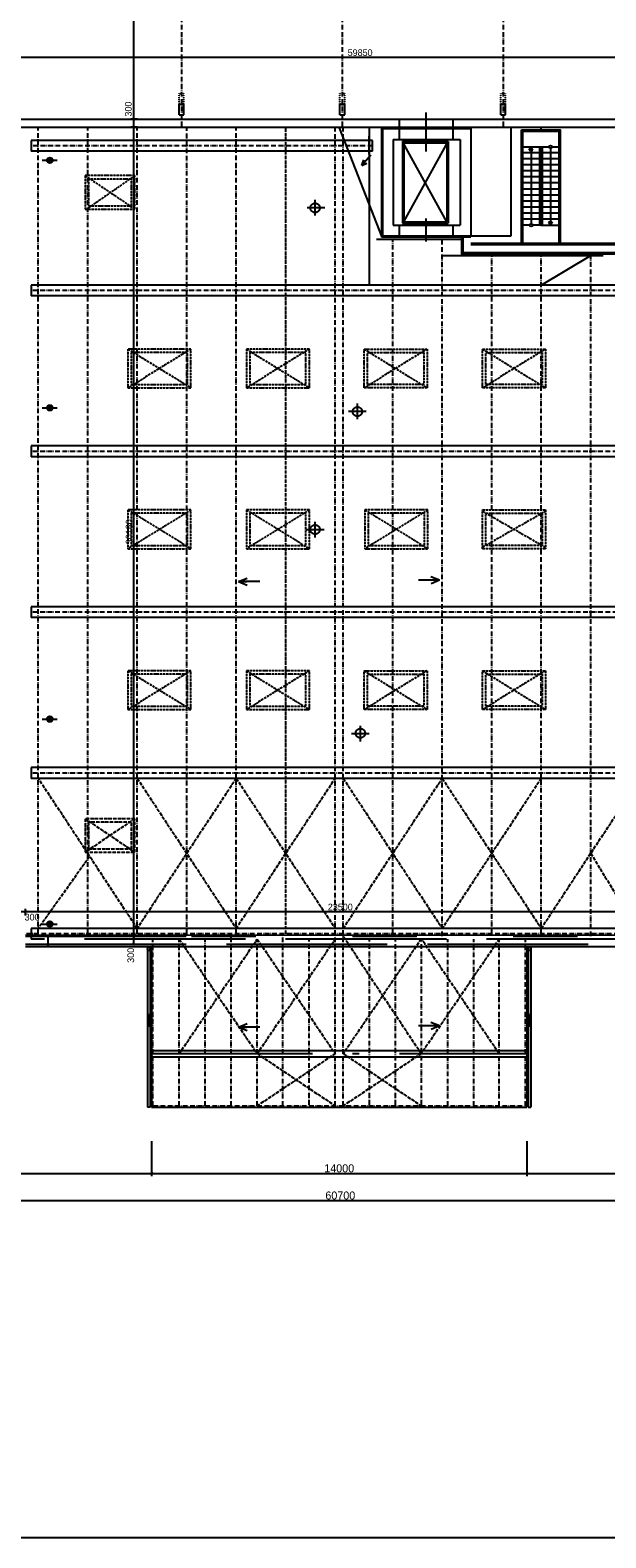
# Model space of a CAD drawing. Header units: millimetres. Extents: x -637441 to -130928, y -380379 to -53767.
# Tile 41 of 193: x -491593 to -470113, y -308992 to -252744. Entities that reach past the tile are written whole.
import ezdxf

# ---------------------------------------------------------------- set-up
doc = ezdxf.new("R2010")
doc.units = ezdxf.units.MM
doc.header["$LTSCALE"] = 10
for name, pattern in [('ACAD_ISO02W100', [15, 12, -3]), ('ACAD_ISO03W100', [30, 12, -18]), ('ACAD_ISO05W100', [34, 24, -3, 0.5, -3, 0.5, -3]), ('ACAD_ISO10W100', [18.5, 12, -3, 0.5, -3]), ('DASHDOT', [25.4, 12.7, -6.35, 0, -6.35])]:
    doc.linetypes.add(name, pattern=pattern)
doc.layers.add('CKKOTY', color=7, linetype='Continuous', lineweight=25)
for name, color, linetype in [('Kóty', 7, 'Continuous'), ('Osy', 1, 'DASHDOT'), ('POPIS', 7, 'Continuous'), ('Schodiště', 7, 'Continuous'), ('SLABE', 7, 'Continuous'), ('SLABĚ', 7, 'Continuous'), ('ZDIVO', 6, 'Continuous')]:
    doc.layers.add(name, color=color, linetype=linetype)
doc.styles.add('NARROW', font='txt')
doc.styles.add('TGV styl', font='txt')
doc.dimstyles.new('VNITŘEK 1-200', dxfattribs={"dimtxt": 250, "dimasz": 100, "dimexe": 100, "dimexo": 250, "dimgap": 40, "dimtad": 1, "dimdec": 0, "dimzin": 0, "dimdsep": 46, "dimtxsty": 'TGV styl', "dimblk1": 'ARCHTICK', "dimblk2": 'ARCHTICK', "dimsah": 1, "dimcen": 0.09, "dimclrd": 256, "dimclre": 256, "dimclrt": 220, "dimadec": 0, "dimazin": 0, "dimtfac": 1, "dimtdec": 0, "dimtofl": 0, "dimtmove": 2, "dimatfit": 3, "dimldrblk": 'ARCHTICK', "dimfxl": 150, "dimfxlon": 1, "dimtolj": 1, "dimtzin": 0, "dimarcsym": 0})
doc.dimstyles.new('VNĚJŠEK 1-100', dxfattribs={"dimtxt": 300, "dimasz": 100, "dimexe": 100, "dimexo": 250, "dimgap": 40, "dimtad": 1, "dimdec": 0, "dimzin": 0, "dimdsep": 46, "dimtxsty": 'TGV styl', "dimblk1": 'ARCHTICK', "dimblk2": 'ARCHTICK', "dimsah": 1, "dimcen": 0.09, "dimclrd": 256, "dimclre": 256, "dimclrt": 220, "dimadec": 0, "dimazin": 0, "dimtfac": 1, "dimtdec": 0, "dimtofl": 0, "dimtmove": 2, "dimatfit": 3, "dimldrblk": 'ARCHTICK', "dimfxl": 350, "dimfxlon": 1, "dimtolj": 1, "dimtzin": 0, "dimarcsym": 0})

# ---------------------------------------------------------------- blocks, each defined once
blk = doc.blocks.new('_ArchTick')
at = {"color": 0, "const_width": 0.15}
blk.add_lwpolyline([(-0.5, -0.5), (0.5, 0.5)], dxfattribs=at)
blk = doc.blocks.new('*D341')
at = {"layer": 'DEFPOINTS', "color": 0, "ltscale": 0.35}
for p in [(-485683, -237908), (-487734, -256068), (-485946, -256068)]:
    blk.add_point(p, dxfattribs=at)
at = {"layer": 'Kóty', "lineweight": -2, "ltscale": 0.35}
for p, q in [((-487584, -237908), (-487834, -237908)), ((-487734, -237908), (-487734, -256068)), ((-487584, -256068), (-487834, -256068))]:
    blk.add_line(p, q, dxfattribs=at)
at = {"layer": 'Kóty', "lineweight": -2, "ltscale": 0.35, "xscale": 100, "yscale": 100, "zscale": 100}
for p, rotation in [((-487734, -237908), 90), ((-487734, -256068), 270)]:
    blk.add_blockref('_ArchTick', p, dxfattribs=dict(at, rotation=rotation))
at = {"layer": 'Kóty', "color": 220, "ltscale": 0.35, "insert": (-487899, -246988), "char_height": 250, "attachment_point": 5, "rotation": 90, "style": 'TGV styl'}
blk.add_mtext('\\A1;18160', dxfattribs=at)
blk = doc.blocks.new('*D342')
at = {"layer": 'DEFPOINTS', "color": 0, "ltscale": 0.35}
for p in [(-487734, -256368), (-485946, -256068), (-485946, -256368)]:
    blk.add_point(p, dxfattribs=at)
at = {"layer": 'Kóty', "lineweight": -2, "ltscale": 0.35}
for p, q in [((-487584, -256068), (-487834, -256068)), ((-487584, -256368), (-487834, -256368)), ((-487734, -256068), (-487734, -256368))]:
    blk.add_line(p, q, dxfattribs=at)
at = {"layer": 'Kóty', "lineweight": -2, "ltscale": 0.35, "xscale": 100, "yscale": 100, "zscale": 100}
for p, rotation in [((-487734, -256068), 90), ((-487734, -256368), 270)]:
    blk.add_blockref('_ArchTick', p, dxfattribs=dict(at, rotation=rotation))
at = {"layer": 'Kóty', "color": 220, "ltscale": 0.35, "insert": (-487930, -255689), "char_height": 250, "attachment_point": 5, "rotation": 90, "style": 'TGV styl'}
blk.add_mtext('\\A1;300', dxfattribs=at)
blk = doc.blocks.new('*D343')
at = {"layer": 'DEFPOINTS', "color": 0, "ltscale": 0.35}
for p in [(-485946, -256368), (-491771, -286548), (-487734, -286548)]:
    blk.add_point(p, dxfattribs=at)
at = {"layer": 'Kóty', "lineweight": -2, "ltscale": 0.35}
for p, q in [((-487584, -256368), (-487834, -256368)), ((-487734, -256368), (-487734, -286548)), ((-487884, -286548), (-487634, -286548))]:
    blk.add_line(p, q, dxfattribs=at)
at = {"layer": 'Kóty', "lineweight": -2, "ltscale": 0.35, "xscale": 100, "yscale": 100, "zscale": 100}
for p, rotation in [((-487734, -256368), 90), ((-487734, -286548), 270)]:
    blk.add_blockref('_ArchTick', p, dxfattribs=dict(at, rotation=rotation))
at = {"layer": 'Kóty', "color": 220, "ltscale": 0.35, "insert": (-487899, -271458), "char_height": 250, "attachment_point": 5, "rotation": 90, "style": 'TGV styl'}
blk.add_mtext('\\A1;30180', dxfattribs=at)
blk = doc.blocks.new('*D344')
at = {"layer": 'DEFPOINTS', "color": 0, "ltscale": 0.35}
for p in [(-491771, -286548), (-491771, -286848), (-487734, -286848)]:
    blk.add_point(p, dxfattribs=at)
at = {"layer": 'Kóty', "lineweight": -2, "ltscale": 0.35}
for p, q in [((-487884, -286548), (-487634, -286548)), ((-487884, -286848), (-487634, -286848)), ((-487734, -286548), (-487734, -286848))]:
    blk.add_line(p, q, dxfattribs=at)
at = {"layer": 'Kóty', "lineweight": -2, "ltscale": 0.35, "xscale": 100, "yscale": 100, "zscale": 100}
for p, rotation in [((-487734, -286548), 90), ((-487734, -286848), 270)]:
    blk.add_blockref('_ArchTick', p, dxfattribs=dict(at, rotation=rotation))
at = {"layer": 'Kóty', "color": 220, "ltscale": 0.35, "insert": (-487838, -287260), "char_height": 250, "attachment_point": 5, "rotation": 90, "style": 'TGV styl'}
blk.add_mtext('\\A1;300', dxfattribs=at)
blk = doc.blocks.new('*D347')
at = {"layer": 'DEFPOINTS', "color": 0, "ltscale": 0.35}
for p in [(-492071, -285625), (-491771, -285625), (-491771, -286500)]:
    blk.add_point(p, dxfattribs=at)
at = {"layer": 'Kóty', "lineweight": -2, "ltscale": 0.35}
for p, q in [((-492071, -285625), (-492071, -285525)), ((-492071, -285625), (-491771, -285625)), ((-491771, -285775), (-491771, -285525))]:
    blk.add_line(p, q, dxfattribs=at)
at = {"layer": 'Kóty', "lineweight": -2, "ltscale": 0.35, "xscale": 100, "yscale": 100, "zscale": 100, "rotation": 180}
blk.add_blockref('_ArchTick', (-492071, -285625), dxfattribs=at)
at = {"layer": 'Kóty', "lineweight": -2, "ltscale": 0.35, "xscale": 100, "yscale": 100, "zscale": 100}
blk.add_blockref('_ArchTick', (-491771, -285625), dxfattribs=at)
at = {"layer": 'Kóty', "color": 220, "ltscale": 0.35, "insert": (-491521, -285837), "char_height": 250, "attachment_point": 5, "style": 'TGV styl'}
blk.add_mtext('\\A1;300', dxfattribs=at)
blk = doc.blocks.new('*D348')
at = {"layer": 'DEFPOINTS', "color": 0, "ltscale": 0.35}
for p in [(-468271, -285625), (-491771, -286500), (-468271, -286458)]:
    blk.add_point(p, dxfattribs=at)
at = {"layer": 'Kóty', "lineweight": -2, "ltscale": 0.35}
for p, q in [((-491771, -285775), (-491771, -285525)), ((-491771, -285625), (-468271, -285625)), ((-468271, -285775), (-468271, -285525))]:
    blk.add_line(p, q, dxfattribs=at)
at = {"layer": 'Kóty', "lineweight": -2, "ltscale": 0.35, "xscale": 100, "yscale": 100, "zscale": 100, "rotation": 180}
blk.add_blockref('_ArchTick', (-491771, -285625), dxfattribs=at)
at = {"layer": 'Kóty', "lineweight": -2, "ltscale": 0.35, "xscale": 100, "yscale": 100, "zscale": 100}
blk.add_blockref('_ArchTick', (-468271, -285625), dxfattribs=at)
at = {"layer": 'Kóty', "color": 220, "ltscale": 0.35, "insert": (-480021, -285460), "char_height": 250, "attachment_point": 5, "style": 'TGV styl'}
blk.add_mtext('\\A1;23500', dxfattribs=at)
blk = doc.blocks.new('*D401')
at = {"layer": 'DEFPOINTS', "color": 0, "ltscale": 0.35}
for p in [(-450021, -253752), (-509871, -256068), (-450021, -256218)]:
    blk.add_point(p, dxfattribs=at)
at = {"layer": 'Kóty', "lineweight": -2, "ltscale": 0.35}
for p, q in [((-509871, -253902), (-509871, -253652)), ((-450021, -253902), (-450021, -253652)), ((-509871, -253752), (-450021, -253752))]:
    blk.add_line(p, q, dxfattribs=at)
at = {"layer": 'Kóty', "lineweight": -2, "ltscale": 0.35, "xscale": 100, "yscale": 100, "zscale": 100, "rotation": 180}
blk.add_blockref('_ArchTick', (-509871, -253752), dxfattribs=at)
at = {"layer": 'Kóty', "lineweight": -2, "ltscale": 0.35, "xscale": 100, "yscale": 100, "zscale": 100}
blk.add_blockref('_ArchTick', (-450021, -253752), dxfattribs=at)
at = {"layer": 'Kóty', "color": 220, "ltscale": 0.35, "insert": (-479281, -253585), "char_height": 250, "attachment_point": 5, "style": 'TGV styl'}
blk.add_mtext('\\A1;59850', dxfattribs=at)
blk = doc.blocks.new('*D408')
at = {"layer": 'DEFPOINTS', "color": 0, "ltscale": 0.35}
for p in [(-510371, -286848), (-487061, -286928), (-487061, -295398)]:
    blk.add_point(p, dxfattribs=at)
at = {"layer": 'Kóty', "lineweight": -2, "ltscale": 0.35}
for p, q in [((-510371, -294198), (-510371, -295498)), ((-487061, -294198), (-487061, -295498)), ((-510371, -295398), (-487061, -295398))]:
    blk.add_line(p, q, dxfattribs=at)
at = {"layer": 'Kóty', "lineweight": -2, "ltscale": 0.35, "xscale": 100, "yscale": 100, "zscale": 100, "rotation": 180}
blk.add_blockref('_ArchTick', (-510371, -295398), dxfattribs=at)
at = {"layer": 'Kóty', "lineweight": -2, "ltscale": 0.35, "xscale": 100, "yscale": 100, "zscale": 100}
blk.add_blockref('_ArchTick', (-487061, -295398), dxfattribs=at)
at = {"layer": 'Kóty', "color": 220, "ltscale": 0.35, "insert": (-498716, -295208), "char_height": 300, "attachment_point": 5, "style": 'TGV styl'}
blk.add_mtext('\\A1;23310', dxfattribs=at)
blk = doc.blocks.new('*D409')
at = {"layer": 'DEFPOINTS', "color": 0, "ltscale": 0.35}
for p in [(-487061, -286928), (-473061, -292928), (-473061, -295398)]:
    blk.add_point(p, dxfattribs=at)
at = {"layer": 'Kóty', "lineweight": -2, "ltscale": 0.35}
for p, q in [((-487061, -294198), (-487061, -295498)), ((-473061, -294198), (-473061, -295498)), ((-487061, -295398), (-473061, -295398))]:
    blk.add_line(p, q, dxfattribs=at)
at = {"layer": 'Kóty', "lineweight": -2, "ltscale": 0.35, "xscale": 100, "yscale": 100, "zscale": 100, "rotation": 180}
blk.add_blockref('_ArchTick', (-487061, -295398), dxfattribs=at)
at = {"layer": 'Kóty', "lineweight": -2, "ltscale": 0.35, "xscale": 100, "yscale": 100, "zscale": 100}
blk.add_blockref('_ArchTick', (-473061, -295398), dxfattribs=at)
at = {"layer": 'Kóty', "color": 220, "ltscale": 0.35, "insert": (-480061, -295208), "char_height": 300, "attachment_point": 5, "style": 'TGV styl'}
blk.add_mtext('\\A1;14000', dxfattribs=at)
blk = doc.blocks.new('*D410')
at = {"layer": 'DEFPOINTS', "color": 0, "ltscale": 0.35}
for p in [(-449671, -286848), (-473061, -292928), (-449671, -295398)]:
    blk.add_point(p, dxfattribs=at)
at = {"layer": 'Kóty', "lineweight": -2, "ltscale": 0.35}
for p, q in [((-473061, -294198), (-473061, -295498)), ((-449671, -294198), (-449671, -295498)), ((-473061, -295398), (-449671, -295398))]:
    blk.add_line(p, q, dxfattribs=at)
at = {"layer": 'Kóty', "lineweight": -2, "ltscale": 0.35, "xscale": 100, "yscale": 100, "zscale": 100, "rotation": 180}
blk.add_blockref('_ArchTick', (-473061, -295398), dxfattribs=at)
at = {"layer": 'Kóty', "lineweight": -2, "ltscale": 0.35, "xscale": 100, "yscale": 100, "zscale": 100}
blk.add_blockref('_ArchTick', (-449671, -295398), dxfattribs=at)
at = {"layer": 'Kóty', "color": 220, "ltscale": 0.35, "insert": (-461366, -295208), "char_height": 300, "attachment_point": 5, "style": 'TGV styl'}
blk.add_mtext('\\A1;23390', dxfattribs=at)
blk = doc.blocks.new('*D411')
at = {"layer": 'DEFPOINTS', "color": 0, "ltscale": 0.35}
for p in [(-510371, -286848), (-449671, -286848), (-449671, -296412)]:
    blk.add_point(p, dxfattribs=at)
at = {"layer": 'Kóty', "lineweight": -2, "ltscale": 0.35}
for p, q in [((-510371, -295212), (-510371, -296512)), ((-449671, -295212), (-449671, -296512)), ((-510371, -296412), (-449671, -296412))]:
    blk.add_line(p, q, dxfattribs=at)
at = {"layer": 'Kóty', "lineweight": -2, "ltscale": 0.35, "xscale": 100, "yscale": 100, "zscale": 100, "rotation": 180}
blk.add_blockref('_ArchTick', (-510371, -296412), dxfattribs=at)
at = {"layer": 'Kóty', "lineweight": -2, "ltscale": 0.35, "xscale": 100, "yscale": 100, "zscale": 100}
blk.add_blockref('_ArchTick', (-449671, -296412), dxfattribs=at)
at = {"layer": 'Kóty', "color": 220, "ltscale": 0.35, "insert": (-480021, -296222), "char_height": 300, "attachment_point": 5, "style": 'TGV styl'}
blk.add_mtext('\\A1;60700', dxfattribs=at)

msp = doc.modelspace()

# ---------------------------------------------------------------- linework, layer by layer
at = {"layer": 'CKKOTY', "color": 7}
msp.add_lwpolyline([(-529386.051, -219891.55), (-434886.051, -219891.55), (-434886.051, -308991.55), (-529386.051, -308991.55)], close=True, dxfattribs=at)
at = {"layer": 'Kóty'}
for p, q in [((-476823.682, -255820.141), (-476823.682, -257268.921)), ((-476823.682, -259770.141), (-476823.682, -260631.435))]:
    msp.add_line(p, q, dxfattribs=at)
at = {"layer": 'Osy', "linetype": 'ACAD_ISO10W100', "ltscale": 1.5}
for p, q in [((-485946.228, -226457.964), (-485946.228, -256367.964)), ((-479946.228, -226457.964), (-479946.228, -256367.964)), ((-473946.228, -226457.964), (-473946.228, -256367.964)), ((-491288.228, -286457.964), (-491288.228, -256367.964)), ((-489446.228, -286457.964), (-489446.228, -256367.964)), ((-487599.228, -286457.964), (-487599.228, -256367.964)), ((-485752.228, -286472.796), (-485752.228, -256367.964)), ((-483905.228, -286457.964), (-483905.228, -256367.964)), ((-480211.228, -292877.964), (-480211.228, -256397.964)), ((-479911.228, -292877.964), (-479911.228, -256397.964)), ((-478816.228, -257057.964), (-491561.228, -257057.964)), ((-478064.228, -286457.964), (-478064.228, -260547.339)), ((-476217.228, -286547.35), (-476217.228, -260547.339)), ((-474370.228, -286457.964), (-474370.228, -261149.707)), ((-472523.228, -286457.964), (-472523.228, -261149.707)), ((-470676.228, -286548.241), (-470676.228, -261149.707)), ((-468561.228, -262457.964), (-491561.228, -262457.964)), ((-468561.228, -268457.964), (-491561.228, -268457.964)), ((-468561.228, -274457.964), (-491561.228, -274457.964)), ((-468561.228, -280457.964), (-491561.228, -280457.964)), ((-467959.969, -286457.964), (-491771.228, -286457.964)), ((-487011.228, -292877.964), (-487011.228, -286657.964)), ((-486031.228, -292877.964), (-486031.228, -286657.964)), ((-485061.228, -292877.964), (-485061.228, -286657.964)), ((-484091.228, -292877.964), (-484091.228, -286457.964)), ((-483121.228, -292877.964), (-483121.228, -286657.964)), ((-482160.587, -292877.964), (-482160.587, -286457.964)), ((-481185.587, -292847.964), (-481185.587, -286657.964)), ((-478936.869, -292847.964), (-478936.869, -286657.964)), ((-477961.869, -292847.964), (-477961.73, -286657.964)), ((-476986.869, -292847.964), (-476986.869, -286657.964)), ((-476011.869, -292877.964), (-476011.869, -286657.964)), ((-475036.869, -292877.964), (-475036.869, -286657.964)), ((-474091.228, -292877.964), (-474091.228, -286657.964)), ((-473111.228, -292877.964), (-473111.228, -286657.964)), ((-487011.228, -292877.964), (-473111.228, -292877.964))]:
    msp.add_line(p, q, dxfattribs=at)
at = {"layer": 'Schodiště', "color": 7, "lineweight": -3}
for p, q in [((-473213.495, -257095.464), (-472231.795, -257095.464)), ((-472592.362, -257320.464), (-473213.495, -257320.464)), ((-472592.362, -257545.464), (-473213.495, -257545.464)), ((-472974.314, -257222.805), (-472902.929, -257095.464)), ((-472974.314, -257222.805), (-472831.543, -257222.805)), ((-472902.929, -257095.464), (-472902.929, -259970.464)), ((-472831.543, -257222.805), (-472902.929, -257095.464)), ((-472592.362, -257095.464), (-472592.362, -260020.464)), ((-472542.362, -257095.464), (-472542.362, -260020.464)), ((-472492.362, -257095.464), (-472492.362, -260020.464)), ((-471871.228, -257320.464), (-472492.362, -257320.464)), ((-471871.228, -257545.464), (-472492.362, -257545.464)), ((-472181.795, -257145.464), (-472181.795, -260020.464)), ((-472131.795, -257095.464), (-471871.228, -257095.464)), ((-472592.362, -257770.464), (-473213.495, -257770.464)), ((-472592.362, -257995.464), (-473213.495, -257995.464)), ((-471871.228, -257770.464), (-472492.362, -257770.464)), ((-471871.228, -257995.464), (-472492.362, -257995.464)), ((-472592.362, -258220.464), (-473213.495, -258220.464)), ((-472592.362, -258445.464), (-473213.495, -258445.464)), ((-472592.362, -258670.464), (-473213.495, -258670.464)), ((-471871.228, -258220.464), (-472492.362, -258220.464)), ((-471871.228, -258445.464), (-472492.362, -258445.464)), ((-471871.228, -258670.464), (-472492.362, -258670.464)), ((-472592.362, -258895.464), (-473213.495, -258895.464)), ((-472592.362, -259120.464), (-473213.495, -259120.464)), ((-471871.228, -258895.464), (-472492.362, -258895.464)), ((-471871.228, -259120.464), (-472492.362, -259120.464)), ((-472592.362, -259345.464), (-473213.495, -259345.464)), ((-472592.362, -259570.464), (-473213.495, -259570.464)), ((-472592.362, -259795.464), (-473213.495, -259795.464)), ((-471871.228, -259345.464), (-472492.362, -259345.464)), ((-471871.228, -259570.464), (-472492.362, -259570.464)), ((-471871.228, -259795.464), (-472492.362, -259795.464)), ((-472952.929, -260020.464), (-473213.495, -260020.464)), ((-472542.362, -260020.464), (-472852.929, -260020.464)), ((-472542.362, -260020.464), (-471871.228, -260020.464)), ((-472253.18, -259893.123), (-472110.409, -259893.123)), ((-472253.18, -259893.123), (-472181.795, -260020.464)), ((-472110.409, -259893.123), (-472181.795, -260020.464))]:
    msp.add_line(p, q, dxfattribs=at)
for centre in [(-472181.795, -257095.464), (-472902.929, -260020.464)]:
    msp.add_circle(centre, 50, dxfattribs=at)
at = {"layer": 'SLABE', "linetype": 'ACAD_ISO05W100', "ltscale": 0.5}
for p, q in [((-482058.228, -286457.964), (-482058.228, -256367.964)), ((-487599.228, -286257.964), (-491288.228, -280657.964)), ((-487599.228, -280657.964), (-483905.228, -286257.964)), ((-483905.228, -280657.964), (-487599.228, -286257.964)), ((-483905.228, -280657.964), (-480211.228, -286257.964)), ((-483905.228, -286257.964), (-480211.228, -280657.964)), ((-479911.228, -280657.964), (-476217.228, -286257.964)), ((-479911.228, -286257.964), (-476217.228, -280657.964)), ((-476217.228, -280657.964), (-472523.228, -286257.964)), ((-472523.228, -280657.964), (-476217.228, -286257.964)), ((-472523.228, -286257.964), (-468834.228, -280657.964)), ((-489540.412, -282165.236), (-487690.412, -283415.236)), ((-487690.412, -282165.236), (-489540.412, -283415.236)), ((-470678.728, -283457.964), (-468834.228, -286457.964)), ((-489381.91, -283580.964), (-491288.228, -286257.964)), ((-486031.228, -286657.964), (-483121.228, -290927.964)), ((-486031.228, -290927.964), (-483121.228, -286657.964)), ((-483121.228, -290927.964), (-480211.228, -286657.964)), ((-483116.869, -286657.964), (-480206.869, -290934.525)), ((-477005.587, -286657.964), (-479915.587, -290934.525)), ((-477001.228, -290927.964), (-479911.228, -286548.007)), ((-474091.228, -286657.964), (-477001.228, -290927.964)), ((-474091.228, -290927.964), (-476986.869, -286657.964)), ((-483121.228, -290927.964), (-480211.228, -292877.964)), ((-480211.228, -290927.964), (-483121.228, -292877.964)), ((-479911.228, -290927.964), (-477001.228, -292877.964)), ((-477001.228, -290927.964), (-479911.228, -292877.964))]:
    msp.add_line(p, q, dxfattribs=at)
at = {"layer": 'SLABE'}
for p, q in [((-480061.228, -256386.967), (-478471.228, -260467.964)), ((-491560.056, -256857.964), (-491560.056, -257257.964)), ((-478816.228, -257257.964), (-478816.228, -256857.964)), ((-478887.732, -257410.589), (-479214.725, -257795.113)), ((-479214.725, -257795.113), (-479144.78, -257580.129)), ((-479214.725, -257795.113), (-479035.999, -257702.453)), ((-491560.056, -262257.964), (-491560.056, -262657.964)), ((-491561.228, -268257.964), (-491561.228, -268657.964)), ((-491561.228, -274257.964), (-491561.228, -274657.964)), ((-491561.228, -280257.964), (-491561.228, -280657.964)), ((-491561.228, -286257.964), (-491561.228, -286657.964)), ((-490921.228, -286927.964), (-490921.353, -286549.727)), ((-491771.228, -286927.964), (-490921.228, -286927.964))]:
    msp.add_line(p, q, dxfattribs=at)
at = {"layer": 'SLABE', "linetype": 'ACAD_ISO05W100', "ltscale": 50}
for p, q in [((-473651.228, -260417.964), (-473651.228, -256367.964)), ((-475151.228, -260417.964), (-473651.228, -260417.964))]:
    msp.add_line(p, q, dxfattribs=at)
at = {"layer": 'SLABE', "linetype": 'ACAD_ISO05W100', "ltscale": 0.35}
for p, q in [((-489540.412, -258172.8), (-487690.412, -259422.8)), ((-487690.412, -258172.8), (-489540.412, -259457.964)), ((-485593.412, -264639.794), (-487943.412, -266089.794)), ((-487943.412, -264639.794), (-485593.412, -266089.794)), ((-483525.912, -264639.794), (-481175.912, -266089.794)), ((-481175.912, -264639.794), (-483525.912, -266089.794)), ((-479131.912, -264639.794), (-476781.912, -266089.794)), ((-476781.912, -264639.794), (-479131.912, -266089.794)), ((-472364.412, -264639.794), (-474714.412, -266089.794)), ((-474714.412, -264639.794), (-472364.412, -266089.794)), ((-485593.412, -270639.794), (-487943.412, -272089.794)), ((-487943.412, -270639.794), (-485593.412, -272089.794)), ((-481175.912, -270639.794), (-483525.912, -272089.794)), ((-483525.912, -270639.794), (-481175.912, -272089.794)), ((-476758.412, -270639.794), (-479108.412, -272089.794)), ((-479108.412, -270639.794), (-476758.412, -272089.794)), ((-472364.412, -270693.365), (-474714.412, -272036.222)), ((-474714.412, -270693.365), (-472364.412, -272036.222)), ((-487943.412, -276639.794), (-485593.412, -278089.794)), ((-485593.412, -276639.794), (-487943.412, -278089.794)), ((-481175.912, -276639.794), (-483525.912, -278089.794)), ((-483525.912, -276639.794), (-481175.912, -278089.794)), ((-476781.912, -276639.794), (-479131.912, -278089.794)), ((-479131.912, -276639.794), (-476781.912, -278089.794)), ((-474714.412, -276639.794), (-472364.412, -278089.794)), ((-472364.412, -276639.794), (-474714.412, -278089.794))]:
    msp.add_line(p, q, dxfattribs=at)
at = {"layer": 'SLABE', "ltscale": 10}
for p, q in [((-483820.944, -273313.788), (-483498.015, -273182.665)), ((-483023.713, -273313.788), (-483820.944, -273313.788)), ((-483820.944, -273313.788), (-483498.015, -273444.912)), ((-483508.107, -273313.788), (-483820.944, -273313.788)), ((-483820.944, -273313.788), (-483508.107, -273313.788)), ((-476315.101, -273263.749), (-477107.033, -273263.749)), ((-476315.101, -273263.749), (-476639.749, -273136.943)), ((-476315.101, -273263.749), (-476636.253, -273399.166)), ((-483820.944, -289937.519), (-483498.015, -289806.396)), ((-483023.713, -289937.519), (-483820.944, -289937.519)), ((-483820.944, -289937.519), (-483498.015, -290068.642)), ((-483820.944, -289937.519), (-483508.107, -289937.519)), ((-483508.107, -289937.519), (-483820.944, -289937.519)), ((-476315.101, -289887.48), (-477107.033, -289887.48)), ((-476315.101, -289887.48), (-476639.749, -289760.674)), ((-476315.101, -289887.48), (-476636.253, -290022.897))]:
    msp.add_line(p, q, dxfattribs=at)
at = {"layer": 'SLABE', "linetype": 'ACAD_ISO02W100', "ltscale": 50}
for p, q in [((-491771.228, -286548.007), (-485571.228, -286547.964)), ((-491771.228, -286847.964), (-468271.228, -286847.964)), ((-468561.228, -286657.964), (-491561.228, -286657.964))]:
    msp.add_line(p, q, dxfattribs=at)
at = {"layer": 'SLABE', "linetype": 'ACAD_ISO03W100', "ltscale": 20}
msp.add_line((-485571.228, -286548.007), (-468271.228, -286548.007), dxfattribs=at)
at = {"layer": 'SLABE', "ltscale": 50}
msp.add_line((-491771.228, -286927.964), (-487011.228, -286927.964), dxfattribs=at)
at = {"layer": 'SLABE', "linetype": 'ACAD_ISO05W100', "ltscale": 0.35}
for points in [[(-489540.412, -258172.8), (-489540.412, -259422.8), (-487690.412, -259422.8), (-487690.412, -258172.8)], [(-489415.412, -258297.8), (-489415.412, -259297.8), (-487815.412, -259297.8), (-487815.412, -258297.8)], [(-487943.412, -264639.794), (-487943.412, -266089.794), (-485593.412, -266089.794), (-485593.412, -264639.794)], [(-487818.412, -264764.794), (-487818.412, -265964.794), (-485718.412, -265964.794), (-485718.412, -264764.794)], [(-483525.912, -264639.794), (-483525.912, -266089.794), (-481175.912, -266089.794), (-481175.912, -264639.794)], [(-483400.912, -264764.794), (-483400.912, -265964.794), (-481300.912, -265964.794), (-481300.912, -264764.794)], [(-476781.912, -264639.794), (-476781.912, -266089.794), (-479131.912, -266089.794), (-479131.912, -264639.794)], [(-476906.912, -264764.794), (-476906.912, -265964.794), (-479006.912, -265964.794), (-479006.912, -264764.794)], [(-472364.412, -264639.794), (-472364.412, -266089.794), (-474714.412, -266089.794), (-474714.412, -264639.794)], [(-472489.412, -264764.794), (-472489.412, -265964.794), (-474589.412, -265964.794), (-474589.412, -264764.794)], [(-487943.412, -270639.794), (-487943.412, -272089.794), (-485593.412, -272089.794), (-485593.412, -270639.794)], [(-487818.412, -270764.794), (-487818.412, -271964.794), (-485718.412, -271964.794), (-485718.412, -270764.794)], [(-483525.912, -270639.794), (-483525.912, -272089.794), (-481175.912, -272089.794), (-481175.912, -270639.794)], [(-483400.912, -270764.794), (-483400.912, -271964.794), (-481300.912, -271964.794), (-481300.912, -270764.794)], [(-479108.412, -270639.794), (-479108.412, -272089.794), (-476758.412, -272089.794), (-476758.412, -270639.794)], [(-478983.412, -270764.794), (-478983.412, -271964.794), (-476883.412, -271964.794), (-476883.412, -270764.794)], [(-472364.412, -270639.794), (-472364.412, -272089.794), (-474714.412, -272089.794), (-474714.412, -270639.794)], [(-472489.412, -270764.794), (-472489.412, -271964.794), (-474589.412, -271964.794), (-474589.412, -270764.794)], [(-487943.412, -276639.794), (-487943.412, -278089.794), (-485593.412, -278089.794), (-485593.412, -276639.794)], [(-483525.912, -276639.794), (-483525.912, -278089.794), (-481175.912, -278089.794), (-481175.912, -276639.794)], [(-476781.912, -276639.794), (-476781.912, -278089.794), (-479131.912, -278089.794), (-479131.912, -276639.794)], [(-472364.412, -276639.794), (-472364.412, -278089.794), (-474714.412, -278089.794), (-474714.412, -276639.794)], [(-487818.412, -276764.794), (-487818.412, -277964.794), (-485718.412, -277964.794), (-485718.412, -276764.794)], [(-483400.912, -276764.794), (-483400.912, -277964.794), (-481300.912, -277964.794), (-481300.912, -276764.794)], [(-476906.912, -276764.794), (-476906.912, -277964.794), (-479006.912, -277964.794), (-479006.912, -276764.794)], [(-472489.412, -276764.794), (-472489.412, -277964.794), (-474589.412, -277964.794), (-474589.412, -276764.794)]]:
    msp.add_lwpolyline(points, close=True, dxfattribs=at)
at = {"layer": 'SLABE', "linetype": 'ACAD_ISO02W100', "ltscale": 50}
msp.add_lwpolyline([(-475151.228, -260740.833), (-468271.228, -260740.833)], dxfattribs=at)
at = {"layer": 'SLABE', "linetype": 'ACAD_ISO05W100', "ltscale": 0.5}
for points in [[(-489540.412, -282165.236), (-489540.412, -283415.236), (-487690.412, -283415.236), (-487690.412, -282165.236)], [(-489415.412, -282290.236), (-489415.412, -283290.236), (-487815.412, -283290.236), (-487815.412, -282290.236)]]:
    msp.add_lwpolyline(points, close=True, dxfattribs=at)
at = {"layer": 'SLABĚ', "linetype": 'ACAD_ISO03W100', "ltscale": 0.05}
for p, q in [((-486036.228, -255107.964), (-485856.228, -255107.964)), ((-486036.228, -255507.964), (-486036.228, -255107.964)), ((-485856.228, -255507.964), (-485856.228, -255107.964)), ((-480036.228, -255107.964), (-479856.228, -255107.964)), ((-480036.228, -255507.964), (-480036.228, -255107.964)), ((-479856.228, -255507.964), (-479856.228, -255107.964)), ((-474036.228, -255107.964), (-473856.228, -255107.964)), ((-474036.228, -255507.964), (-474036.228, -255107.964)), ((-473856.228, -255507.964), (-473856.228, -255107.964))]:
    msp.add_line(p, q, dxfattribs=at)
at = {"layer": 'SLABĚ'}
for p, q in [((-486036.228, -255907.964), (-486036.228, -255507.964)), ((-486036.228, -255507.964), (-485856.228, -255507.964)), ((-486036.228, -255907.964), (-485856.228, -255907.964)), ((-485856.228, -255907.964), (-485856.228, -255507.964)), ((-480036.228, -255907.964), (-480036.228, -255507.964)), ((-480036.228, -255507.964), (-479856.228, -255507.964)), ((-480036.228, -255907.964), (-479856.228, -255907.964)), ((-479856.228, -255907.964), (-479856.228, -255507.964)), ((-474036.228, -255507.964), (-473856.228, -255507.964)), ((-474036.228, -255907.964), (-474036.228, -255507.964)), ((-474036.228, -255907.964), (-473856.228, -255907.964)), ((-473856.228, -255907.964), (-473856.228, -255507.964)), ((-478471.228, -260467.964), (-478471.228, -256367.964)), ((-477823.682, -256067.964), (-475823.682, -256067.964)), ((-477823.682, -256367.964), (-475823.682, -256367.964)), ((-477823.682, -256417.964), (-475823.682, -256417.964)), ((-472523.228, -256507.964), (-472523.228, -256367.964)), ((-478816.228, -256857.964), (-491561.228, -256857.964)), ((-477823.682, -256817.964), (-475823.682, -256817.964)), ((-476049.191, -259895.437), (-477699.191, -256895.437)), ((-477699.191, -256895.437), (-477699.191, -259945.437)), ((-477699.191, -256895.437), (-475999.191, -256895.437)), ((-477699.191, -256945.437), (-475999.191, -256945.437)), ((-477649.191, -259895.437), (-475999.191, -256895.437)), ((-477649.191, -256895.437), (-477649.191, -259895.437)), ((-476049.191, -256895.437), (-476049.191, -259895.437)), ((-475999.191, -256895.437), (-475999.191, -259945.437)), ((-478816.228, -257257.964), (-491561.228, -257257.964)), ((-491142.863, -257598.406), (-490589.459, -257598.406)), ((-477823.682, -260017.964), (-475823.682, -260017.964)), ((-477823.682, -260417.964), (-475823.682, -260417.964)), ((-477699.191, -259945.437), (-475999.191, -259945.437)), ((-477649.191, -259895.437), (-476049.191, -259895.437)), ((-475151.228, -260467.964), (-478471.228, -260467.964)), ((-468561.228, -262257.964), (-491561.228, -262257.964)), ((-468561.228, -262657.964), (-491561.228, -262657.964)), ((-491142.863, -266834.677), (-490589.459, -266834.677)), ((-468561.228, -268257.964), (-491561.228, -268257.964)), ((-468561.228, -268657.964), (-491561.228, -268657.964)), ((-468561.228, -274257.964), (-491561.228, -274257.964)), ((-468561.228, -274657.964), (-491561.228, -274657.964)), ((-491142.863, -278446.386), (-490589.459, -278446.386)), ((-468561.228, -280257.964), (-491561.228, -280257.964)), ((-468561.228, -280657.964), (-491561.228, -280657.964)), ((-468561.228, -286257.964), (-491561.228, -286257.964)), ((-491142.863, -286093.573), (-490589.459, -286093.573)), ((-490798.176, -286007.441), (-490798.176, -286007.441)), ((-491771.228, -286500.007), (-468271.228, -286507.964)), ((-487211.228, -286927.964), (-487211.228, -292927.964)), ((-487111.228, -286927.964), (-487111.228, -292927.964)), ((-487061.228, -286927.964), (-468351.228, -286927.964)), ((-487061.228, -286927.964), (-487061.228, -292927.964)), ((-487061.228, -286927.964), (-487061.228, -292927.964)), ((-473061.228, -286927.964), (-473061.228, -292927.964)), ((-473011.228, -286927.964), (-473011.228, -292927.964)), ((-472911.228, -286927.964), (-472911.228, -292927.964)), ((-487061.228, -290807.964), (-473061.228, -290807.964)), ((-487061.228, -291047.964), (-473061.228, -291047.964)), ((-487061.228, -292927.964), (-473061.228, -292927.964))]:
    msp.add_line(p, q, dxfattribs=at)
at = {"layer": 'SLABĚ', "linetype": 'ACAD_ISO05W100', "ltscale": 25}
for p, q in [((-478948.792, -256363.916), (-478948.792, -262234.914)), ((-478670.952, -260547.339), (-475501.228, -260547.339)), ((-472523.228, -262257.964), (-470676.228, -261149.707))]:
    msp.add_line(p, q, dxfattribs=at)
at = {"layer": 'SLABĚ', "linetype": 'ACAD_ISO10W100', "ltscale": 25}
msp.add_line((-478946.228, -257373.908), (-478946.228, -256695.919), dxfattribs=at)
at = {"layer": 'SLABĚ', "linetype": 'ACAD_ISO10W100', "ltscale": 10}
for p, q in [((-480961.256, -259658.26), (-480961.256, -259073.956)), ((-480592.375, -259374.517), (-481254.942, -259374.517)), ((-479051.433, -266973.78), (-479713.999, -266973.78)), ((-479384.314, -267257.523), (-479384.314, -266673.22)), ((-480961.256, -271666.669), (-480961.256, -271082.365)), ((-480628.375, -271382.926), (-481290.942, -271382.926)), ((-479271.568, -279278.22), (-479271.568, -278693.916)), ((-478938.687, -278994.477), (-479601.254, -278994.477))]:
    msp.add_line(p, q, dxfattribs=at)
at = {"layer": 'SLABĚ', "linetype": 'ACAD_ISO10W100', "ltscale": 50}
for p, q in [((-476215.817, -261149.707), (-468834.228, -261149.707)), ((-487061.228, -290927.964), (-473061.228, -290927.964))]:
    msp.add_line(p, q, dxfattribs=at)
at = {"layer": 'SLABĚ', "ltscale": 25}
for p, q in [((-487162.166, -289447.184), (-487188.265, -289574.142)), ((-487162.166, -289447.184), (-487130.847, -289572.403)), ((-487162.166, -289928.931), (-487162.166, -289447.184)), ((-472960.29, -289447.184), (-472991.609, -289572.403)), ((-472960.29, -289928.931), (-472960.29, -289447.184)), ((-472960.29, -289447.184), (-472934.191, -289574.142)), ((-487111.228, -292927.964), (-487211.228, -292927.964)), ((-473011.228, -292927.964), (-472911.228, -292927.964))]:
    msp.add_line(p, q, dxfattribs=at)
at = {"layer": 'SLABĚ'}
for points in [[(-473263.495, -256457.964), (-471821.228, -256457.964), (-471821.228, -260757.844), (-473263.495, -260757.844)], [(-473213.495, -256507.964), (-471871.228, -256507.964), (-471871.228, -260707.844), (-473213.495, -260707.844)]]:
    msp.add_lwpolyline(points, close=True, dxfattribs=at)
for points in [[(-475501.228, -260487.964), (-475501.228, -261090.833), (-468271.228, -261090.833)], [(-475451.228, -260487.964), (-475451.228, -261040.833), (-468271.228, -261040.833)], [(-475151.228, -260690.833), (-468271.228, -260690.833)]]:
    msp.add_lwpolyline(points, dxfattribs=at)
for centre, radius in [((-490858.228, -257598.406), 105), ((-490858.228, -257598.406), 75), ((-490858.228, -266834.677), 105), ((-490858.228, -266834.677), 75), ((-490858.228, -278446.386), 105), ((-490858.228, -278446.386), 75), ((-490858.228, -286093.573), 105), ((-490858.228, -286093.573), 75)]:
    msp.add_circle(centre, radius, dxfattribs=at)
at = {"layer": 'SLABĚ', "linetype": 'ACAD_ISO05W100', "ltscale": 15}
for centre in [(-480961.256, -259374.517), (-479382.568, -266973.78), (-480961.256, -271374.517), (-479271.568, -278973.78)]:
    msp.add_circle(centre, 175, dxfattribs=at)
at = {"layer": 'SLABĚ', "ltscale": 25}
for centre in [(-487160.458, -287022.876), (-472961.998, -287022.876)]:
    msp.add_circle(centre, 50.77, dxfattribs=at)
at = {"layer": 'ZDIVO'}
for p, q in [((-498728.228, -256067.964), (-479946.228, -256067.964)), ((-492071.228, -256367.964), (-485341.579, -256367.964)), ((-485571.228, -256367.964), (-477823.682, -256367.964)), ((-480671.228, -256067.964), (-477823.682, -256067.964)), ((-478451.228, -256417.964), (-478451.228, -260417.964)), ((-478451.228, -256417.964), (-477823.682, -256417.964)), ((-477823.682, -256067.964), (-477823.682, -256367.964)), ((-477823.682, -256417.964), (-477823.682, -256817.964)), ((-475823.682, -256067.964), (-475823.682, -256367.964)), ((-475823.682, -256067.964), (-467971.228, -256067.964)), ((-475823.682, -256367.964), (-468271.228, -256367.964)), ((-475823.682, -256417.964), (-475151.228, -256417.964)), ((-475823.682, -256417.964), (-475823.682, -256817.964)), ((-475151.228, -256417.964), (-475151.228, -260417.964)), ((-478051.228, -256817.964), (-478051.228, -260017.964)), ((-478051.228, -256817.964), (-477823.682, -256817.964)), ((-475823.682, -256817.964), (-475551.228, -256817.964)), ((-475551.228, -256817.964), (-475551.228, -260017.964)), ((-478451.228, -260417.964), (-477823.682, -260417.964)), ((-478051.228, -260017.964), (-477823.682, -260017.964)), ((-477823.682, -260017.964), (-477823.682, -260417.964)), ((-475823.682, -260017.964), (-475551.228, -260017.964)), ((-475823.682, -260017.964), (-475823.682, -260417.964)), ((-475823.682, -260417.964), (-475151.228, -260417.964))]:
    msp.add_line(p, q, dxfattribs=at)

# ---------------------------------------------------------------- texts
at = {"layer": 'POPIS', "insert": (-510256.266, -264426.621), "char_height": 350, "width": 2838.66043, "attachment_point": 1, "style": 'NARROW'}
msp.add_mtext('\\pi1419.3;\\P\\pi615.48;10,50 m2', dxfattribs=at)

# ---------------------------------------------------------------- dimensions: what is measured, and where the dimension line sits
at = {"layer": 'Kóty', "ltscale": 0.35}
for base, p1, p2, picture, middle in [((-487733.871, -256067.964), (-485683.115, -237907.964), (-485946.228, -256067.964), '*D341', (-487898.871, -246987.964)), ((-487733.871, -286548.007), (-485946.228, -256367.964), (-491771.228, -286548.007), '*D343', (-487898.871, -271457.985))]:
    dim = msp.add_linear_dim(base=base, p1=p1, p2=p2, angle=90, dimstyle='VNITŘEK 1-200', dxfattribs=at)
    dim.commit()
    dim.dimension.update_dxf_attribs({"geometry": picture, "text_midpoint": middle})
for base, p1, p2, picture, middle in [((-450021.228, -253752.169), (-509871.228, -256067.964), (-450021.228, -256217.964), '*D401', (-479281.295, -253584.526)), ((-491771.228, -285624.964), (-492071.228, -285624.964), (-491771.228, -286500.007), '*D347', (-491520.942, -285836.818))]:
    dim = msp.add_linear_dim(base=base, p1=p1, p2=p2, dimstyle='VNITŘEK 1-200', dxfattribs=at)
    dim.commit()
    dim.dimension.update_dxf_attribs({"geometry": picture, "text_midpoint": middle, "dimtype": 160})
for base, p1, p2, picture, middle in [((-487733.871, -256367.964), (-485946.228, -256067.964), (-485946.228, -256367.964), '*D342', (-487930.337, -255688.853)), ((-487733.871, -286847.964), (-491771.228, -286548.007), (-491771.228, -286847.964), '*D344', (-487837.892, -287259.509))]:
    dim = msp.add_linear_dim(base=base, p1=p1, p2=p2, angle=90, dimstyle='VNITŘEK 1-200', dxfattribs=at)
    dim.commit()
    dim.dimension.update_dxf_attribs({"geometry": picture, "text_midpoint": middle, "dimtype": 160})
dim = msp.add_linear_dim(base=(-468271.228, -285624.964), p1=(-491771.228, -286500.007), p2=(-468271.228, -286457.964), dimstyle='VNITŘEK 1-200', dxfattribs=at)
dim.commit()
dim.dimension.update_dxf_attribs({"geometry": '*D348', "text_midpoint": (-480021.228, -285459.964)})
for base, p1, p2, picture, middle in [((-487061.228, -295397.543), (-510371.228, -286847.964), (-487061.228, -286927.964), '*D408', (-498716.228, -295207.543)), ((-449671.228, -296411.937), (-510371.228, -286847.964), (-449671.228, -286847.964), '*D411', (-480021.228, -296221.937)), ((-449671.228, -295397.543), (-473061.228, -292927.964), (-449671.228, -286847.964), '*D410', (-461366.228, -295207.543)), ((-473061.228, -295397.543), (-487061.228, -286927.964), (-473061.228, -292927.964), '*D409', (-480061.228, -295207.543))]:
    dim = msp.add_linear_dim(base=base, p1=p1, p2=p2, dimstyle='VNĚJŠEK 1-100', override={"dimtxt": 300, "dimfxl": 1200}, dxfattribs=at)
    dim.commit()
    dim.dimension.update_dxf_attribs({"geometry": picture, "text_midpoint": middle})

doc.saveas('drawing.dxf')
